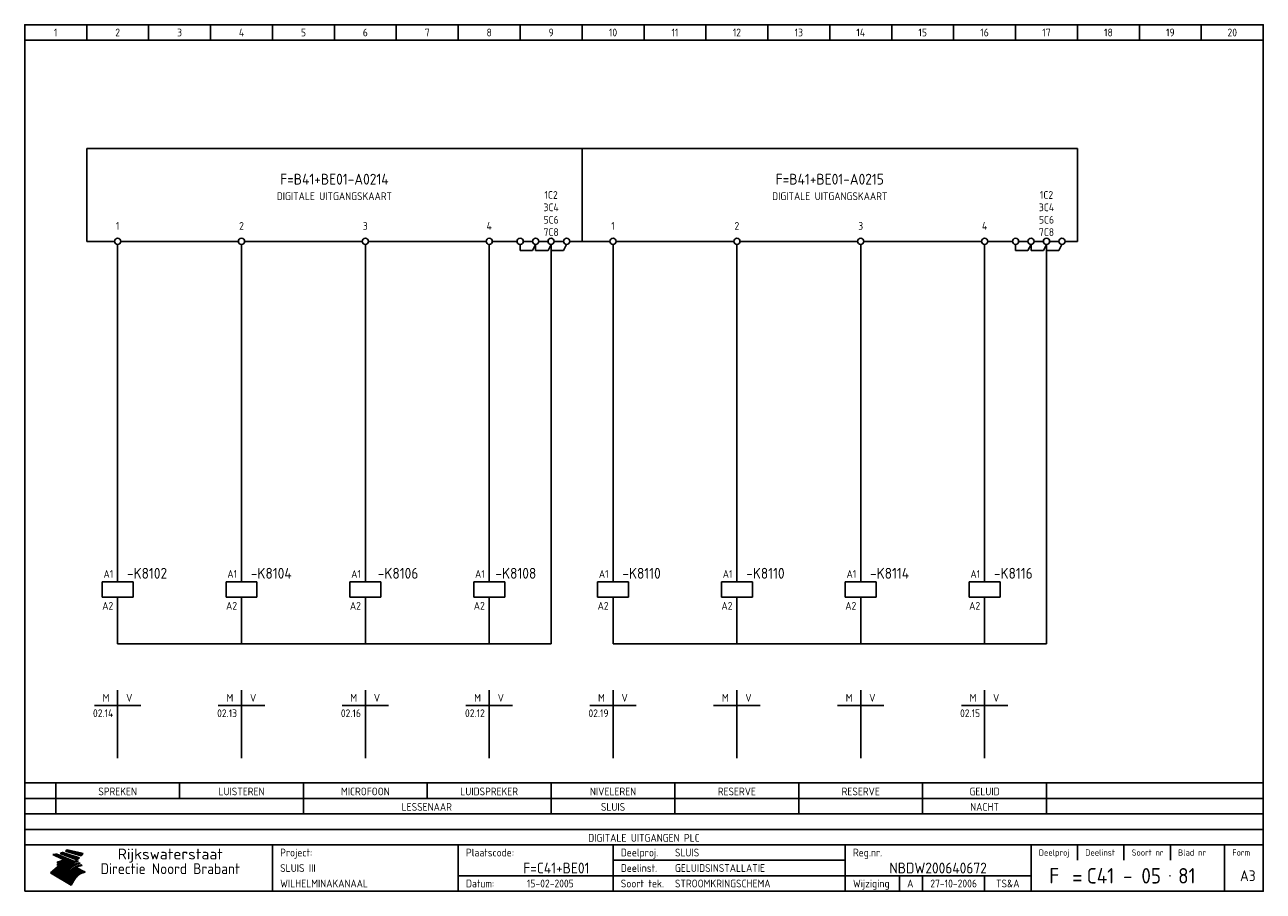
# Model space of a CAD drawing. Extents: x 10 to 410, y 10 to 290.
import ezdxf
from ezdxf.enums import TextEntityAlignment as Align

# ---------------------------------------------------------------- set-up
doc = ezdxf.new("R2010")
doc.units = 0
doc.header["$MEASUREMENT"] = 0
doc.header["$PDMODE"] = 1
for name, color, linetype in [('0-25', 7, 'CONTINUOUS'), ('0-35', 2, 'CONTINUOUS'), ('0-50', 3, 'CONTINUOUS'), ('B-25', 7, 'CONTINUOUS'), ('B-35', 2, 'CONTINUOUS'), ('S-25', 7, 'CONTINUOUS')]:
    doc.layers.add(name, color=color, linetype=linetype)
doc.styles.add('ISO', font='iso.shx')
doc.styles.get("Standard").update_dxf_attribs({"font": 'iso.shx'})

# ---------------------------------------------------------------- blocks, each defined once
blk = doc.blocks.new('0035')
at = {"layer": 'S-25'}
blk.add_circle((0, 0), 1, dxfattribs=at)
at = {"layer": 'B-25'}
blk.add_attdef('OM1', text='', height=2.5, dxfattribs=at).set_placement((0, -3.01), align=Align.MIDDLE)
blk = doc.blocks.new('0059')
at = {"layer": 'S-25'}
for p, q in [((0, 0), (0, -5)), ((-5, -5), (5, -5)), ((-5, -10), (-5, -5)), ((5, -10), (5, -5)), ((-5, -10), (5, -10)), ((0, -10), (0, -15))]:
    blk.add_line(p, q, dxfattribs=at)
at = {"layer": 'B-25'}
for tag, p in [('KN1', (-1.43, -3.73)), ('KN2', (-1.43, -14.01))]:
    blk.add_attdef(tag, text='', height=2.5, dxfattribs=at).set_placement(p, align=Align.RIGHT)
at = {"layer": 'B-35'}
blk.add_attdef('KT', (7.14, -8.99), '', height=3.5, dxfattribs=at)
blk = doc.blocks.new('0060')
at = {"layer": 'S-25'}
for p, q in [((0, 0), (0, -22)), ((-7.5, -5), (0, -5)), ((7.5, -5), (0, -5))]:
    blk.add_line(p, q, dxfattribs=at)
at = {"layer": 'B-25', "style": 'ISO'}
blk.add_text('M', height=2.5, dxfattribs=at).set_placement((-3.75, -2.5), align=Align.MIDDLE_CENTER)
blk.add_text('V', height=2.5, dxfattribs=at).set_placement((3.75, -2.5), align=Align.MIDDLE)
at = {"layer": 'B-25'}
for tag, p in [('M1', (-1.43, -8.73)), ('M2', (-1.43, -12.73)), ('M3', (-1.43, -16.73)), ('M4', (-1.43, -20.73))]:
    blk.add_attdef(tag, text='', height=2.5, dxfattribs=at).set_placement(p, align=Align.RIGHT)
for tag, p in [('V1', (1.57, -8.73)), ('V2', (1.57, -12.73)), ('V3', (1.57, -16.73)), ('V4', (1.57, -20.73))]:
    blk.add_attdef(tag, p, '', height=2.5, dxfattribs=at)
blk = doc.blocks.new('KADERA3')
at = {"layer": '0-25'}
for p, q in [((30, 285), (30, 290)), ((50, 285), (50, 290)), ((70, 285), (70, 290)), ((90, 285), (90, 290)), ((110, 285), (110, 290)), ((130, 285), (130, 290)), ((150, 285), (150, 290)), ((170, 285), (170, 290)), ((190, 285), (190, 290)), ((210, 285), (210, 290)), ((230, 285), (230, 290)), ((250, 285), (250, 290)), ((270, 285), (270, 290)), ((290, 285), (290, 290)), ((310, 285), (310, 290)), ((330, 285), (330, 290)), ((350, 285), (350, 290)), ((370, 285), (370, 290)), ((390, 285), (390, 290)), ((10, 285), (410, 285)), ((410, 35), (10, 35)), ((410, 30), (10, 30)), ((350, 25), (350, 20)), ((365, 25), (365, 20)), ((380, 25), (380, 20)), ((200, 20), (275, 20)), ((150, 15), (335, 15)), ((292.5, 15), (292.5, 10)), ((300, 15), (300, 10)), ((320, 15), (320, 10))]:
    blk.add_line(p, q, dxfattribs=at)
at = {"layer": '0-25', "color": 7}
for p, q in [((19.1, 21.89), (25.12, 19)), ((19.1, 21.89), (25.12, 19)), ((19.17, 21.86), (20.7, 21.86)), ((19.29, 21.8), (20.83, 21.8)), ((19.4, 21.75), (20.96, 21.75)), ((19.52, 21.69), (21.09, 21.69)), ((19.64, 21.63), (21.22, 21.63)), ((19.74, 21.92), (20.56, 21.92)), ((19.75, 21.58), (21.36, 21.58)), ((19.87, 21.52), (21.49, 21.52)), ((19.99, 21.47), (21.62, 21.47)), ((20.11, 21.41), (21.75, 21.41)), ((20.22, 21.35), (21.88, 21.35)), ((20.25, 21.97), (20.43, 21.97)), ((20.34, 21.3), (22.02, 21.3)), ((20.38, 21.99), (26.02, 19.59)), ((20.38, 21.99), (26.02, 19.59)), ((20.46, 21.24), (22.15, 21.24)), ((20.57, 21.18), (22.28, 21.18)), ((20.69, 21.13), (22.41, 21.13)), ((20.81, 21.07), (22.55, 21.07)), ((20.92, 21.02), (22.68, 21.02)), ((21.04, 20.96), (22.81, 20.96)), ((21.16, 20.9), (22.94, 20.9)), ((21.27, 20.85), (23.07, 20.85)), ((21.39, 20.79), (23.21, 20.79)), ((21.47, 22.25), (26.83, 20.19)), ((21.47, 22.25), (26.83, 20.19)), ((21.49, 22.25), (23.07, 22.25)), ((21.51, 20.73), (23.34, 20.73)), ((21.6, 22.2), (23.25, 22.2)), ((21.63, 20.68), (23.47, 20.68)), ((21.65, 22.31), (22.89, 22.31)), ((21.74, 20.62), (23.6, 20.62)), ((21.75, 22.14), (23.42, 22.14)), ((21.8, 22.37), (22.71, 22.37)), ((21.86, 20.57), (23.73, 20.57)), ((21.9, 22.08), (23.6, 22.08)), ((21.94, 22.42), (22.53, 22.42)), ((21.98, 20.51), (23.87, 20.51)), ((22.04, 22.03), (23.78, 22.03)), ((22.06, 22.48), (22.36, 22.48)), ((22.09, 20.45), (24, 20.45)), ((22.18, 22.53), (27.65, 20.8)), ((22.18, 22.53), (27.65, 20.8)), ((22.19, 21.97), (23.96, 21.97)), ((22.21, 20.4), (24.13, 20.4)), ((22.33, 20.34), (24.26, 20.34)), ((22.34, 21.92), (24.13, 21.92)), ((22.37, 20), (23.08, 20)), ((22.44, 20.28), (24.4, 20.28)), ((22.48, 21.86), (24.31, 21.86)), ((22.49, 20.06), (23.04, 20.06)), ((22.56, 20.23), (24.53, 20.23)), ((22.61, 20.12), (22.93, 20.12)), ((22.63, 21.8), (24.49, 21.8)), ((22.68, 20.17), (24.66, 20.17)), ((22.71, 20.17), (22.82, 20.17)), ((23.11, 20.02), (22.77, 20.2)), ((23.11, 20.02), (22.77, 20.2)), ((22.78, 21.75), (24.67, 21.75)), ((22.79, 20.12), (24.79, 20.12)), ((22.91, 20.06), (24.92, 20.06)), ((22.92, 21.69), (24.85, 21.69)), ((23.03, 20), (25.06, 20)), ((23.07, 21.63), (25.02, 21.63)), ((23.14, 22.99), (28.22, 21.46)), ((23.14, 22.99), (28.22, 21.46)), ((23.15, 22.98), (25.33, 22.98)), ((23.22, 21.58), (25.2, 21.58)), ((23.23, 23.04), (25.09, 23.04)), ((23.32, 23.1), (24.84, 23.1)), ((23.34, 22.93), (25.57, 22.93)), ((23.36, 21.52), (25.38, 21.52)), ((23.4, 23.15), (24.6, 23.15)), ((23.49, 23.21), (24.36, 23.21)), ((23.51, 21.47), (25.56, 21.47)), ((23.52, 22.87), (25.81, 22.87)), ((23.57, 23.27), (24.12, 23.27)), ((23.64, 23.32), (23.87, 23.32)), ((23.66, 21.41), (25.74, 21.41)), ((23.7, 23.36), (28.82, 22.17)), ((23.7, 23.36), (28.82, 22.17)), ((23.71, 22.82), (26.06, 22.82)), ((23.8, 21.35), (25.91, 21.35)), ((23.9, 22.76), (26.3, 22.76)), ((23.95, 21.3), (26.09, 21.3)), ((24.09, 22.7), (26.54, 22.7)), ((24.09, 21.24), (26.27, 21.24)), ((24.24, 21.18), (26.45, 21.18)), ((24.27, 22.65), (26.78, 22.65)), ((24.39, 21.13), (26.62, 21.13)), ((24.46, 22.59), (27.03, 22.59)), ((24.53, 21.07), (26.8, 21.07)), ((24.65, 22.53), (27.27, 22.53)), ((24.68, 21.02), (26.98, 21.02)), ((24.83, 20.96), (27.16, 20.96)), ((24.84, 22.48), (27.51, 22.48)), ((24.97, 20.9), (27.34, 20.9)), ((25.02, 22.42), (27.75, 22.42)), ((25.12, 20.85), (27.51, 20.85)), ((25.21, 22.37), (28, 22.37)), ((25.27, 20.79), (27.63, 20.79)), ((25.4, 22.31), (28.24, 22.31)), ((25.41, 20.73), (27.57, 20.73)), ((25.56, 20.68), (27.51, 20.68)), ((25.58, 22.25), (28.48, 22.25)), ((25.71, 20.62), (27.44, 20.62)), ((25.77, 22.2), (28.72, 22.2)), ((25.85, 20.57), (27.37, 20.57)), ((25.96, 22.14), (28.79, 22.14)), ((26, 20.51), (27.29, 20.51)), ((26.15, 22.08), (28.75, 22.08)), ((26.15, 20.45), (27.22, 20.45)), ((26.29, 20.4), (27.14, 20.4)), ((26.33, 22.03), (28.71, 22.03)), ((26.44, 20.34), (27.06, 20.34)), ((26.52, 21.97), (28.66, 21.97)), ((26.59, 20.28), (26.97, 20.28)), ((26.71, 21.92), (28.62, 21.92)), ((26.73, 20.23), (26.89, 20.23)), ((26.9, 21.86), (28.57, 21.86)), ((27.08, 21.8), (28.52, 21.8)), ((27.27, 21.75), (28.48, 21.75)), ((27.46, 21.69), (28.43, 21.69)), ((27.65, 21.63), (28.38, 21.63)), ((27.83, 21.58), (28.33, 21.58)), ((28.02, 21.52), (28.28, 21.52)), ((28.21, 21.47), (28.22, 21.47)), ((20.58, 17.88), (18.3, 16)), ((20.58, 17.88), (18.3, 16)), ((24.94, 11.97), (18.3, 16)), ((24.94, 11.97), (18.3, 16)), ((18.31, 16.01), (20.96, 16.01)), ((18.38, 16.07), (21.46, 16.07)), ((18.45, 16.12), (21.88, 16.12)), ((18.52, 16.18), (22.15, 16.18)), ((18.59, 16.23), (22.38, 16.23)), ((18.65, 16.29), (22.58, 16.29)), ((18.72, 16.35), (22.75, 16.35)), ((18.79, 16.4), (22.91, 16.4)), ((18.86, 16.46), (20.6, 16.46)), ((18.93, 16.52), (20.6, 16.52)), ((18.99, 16.57), (20.6, 16.57)), ((19.06, 16.63), (20.6, 16.63)), ((19.13, 16.68), (20.6, 16.68)), ((19.2, 16.74), (20.6, 16.74)), ((19.27, 16.8), (20.6, 16.8)), ((19.33, 16.85), (21.07, 16.85)), ((19.4, 16.91), (21.55, 16.91)), ((19.47, 16.97), (21.88, 16.97)), ((19.54, 17.02), (22.13, 17.02)), ((19.61, 17.08), (22.34, 17.08)), ((19.67, 17.13), (20.6, 17.13)), ((19.74, 17.19), (20.6, 17.19)), ((19.81, 17.25), (20.6, 17.25)), ((19.88, 17.3), (20.6, 17.3)), ((19.95, 17.36), (20.6, 17.36)), ((20.01, 17.42), (20.6, 17.42)), ((20.08, 17.47), (20.93, 17.47)), ((20.15, 17.53), (21.26, 17.53)), ((20.22, 17.58), (21.51, 17.58)), ((20.29, 17.64), (21.72, 17.64)), ((20.35, 17.7), (21.9, 17.7)), ((20.42, 17.75), (22.07, 17.75)), ((20.49, 17.81), (22.22, 17.81)), ((20.56, 17.87), (22.36, 17.87)), ((20.6, 19.11), (20.58, 19.51)), ((20.6, 19.11), (20.58, 19.51)), ((20.58, 19.5), (22.09, 19.5)), ((20.58, 19.44), (21.95, 19.44)), ((20.59, 19.38), (21.79, 19.38)), ((20.59, 19.33), (21.62, 19.33)), ((20.59, 19.27), (21.42, 19.27)), ((20.6, 19.22), (21.2, 19.22)), ((20.6, 19.16), (20.93, 19.16)), ((20.6, 19.11), (20.69, 19.12)), ((20.6, 19.11), (20.69, 19.12)), ((20.6, 18.79), (20.77, 18.81)), ((20.6, 18.79), (20.77, 18.81)), ((20.6, 18.29), (20.6, 18.79)), ((20.6, 18.29), (20.6, 18.79)), ((20.6, 18.77), (22.46, 18.77)), ((20.6, 18.71), (22.33, 18.71)), ((20.6, 18.65), (22.19, 18.65)), ((20.6, 18.6), (22.04, 18.6)), ((20.6, 18.54), (21.87, 18.54)), ((20.6, 18.48), (21.68, 18.48)), ((20.6, 18.43), (21.46, 18.43)), ((20.6, 18.37), (21.21, 18.37)), ((20.6, 18.32), (20.87, 18.32)), ((20.6, 18.29), (20.88, 18.32)), ((20.6, 18.29), (20.88, 18.32)), ((20.6, 17.88), (20.86, 17.91)), ((20.6, 17.88), (20.86, 17.91)), ((20.6, 17.43), (20.97, 17.48)), ((20.6, 17.43), (20.97, 17.48)), ((20.6, 17.43), (20.6, 17.09)), ((20.6, 17.43), (20.6, 17.09)), ((20.6, 17.09), (21.26, 17.16)), ((20.6, 17.09), (21.26, 17.16)), ((20.6, 16.8), (21.37, 16.89)), ((20.6, 16.8), (21.37, 16.89)), ((20.6, 16.8), (20.6, 16.45)), ((20.6, 16.8), (20.6, 16.45)), ((20.6, 16.45), (21.56, 16.56)), ((20.6, 16.45), (21.56, 16.56)), ((20.6, 15.97), (21.67, 16.09)), ((20.6, 15.97), (21.67, 16.09)), ((20.7, 16.46), (23.06, 16.46)), ((20.9, 19.55), (22.23, 19.55)), ((20.9, 18.82), (22.59, 18.82)), ((20.98, 17.92), (22.5, 17.92)), ((21.02, 17.13), (22.53, 17.13)), ((21.19, 19.61), (22.35, 19.61)), ((21.2, 16.52), (23.2, 16.52)), ((21.32, 18.88), (22.71, 18.88)), ((21.32, 17.98), (22.62, 17.98)), ((21.42, 19.67), (22.47, 19.67)), ((21.47, 17.19), (22.7, 17.19)), ((21.59, 18.03), (22.74, 18.03)), ((21.61, 18.93), (22.82, 18.93)), ((21.62, 19.72), (22.59, 19.72)), ((21.72, 16.57), (23.32, 16.57)), ((21.77, 17.25), (22.85, 17.25)), ((21.8, 19.78), (22.69, 19.78)), ((21.8, 18.09), (22.85, 18.09)), ((21.84, 18.99), (22.92, 18.99)), ((21.96, 19.83), (22.79, 19.83)), ((21.99, 18.15), (22.95, 18.15)), ((22.01, 17.3), (22.99, 17.3)), ((22.03, 19.05), (23.03, 19.05)), ((22.1, 16.63), (23.44, 16.63)), ((22.11, 19.89), (22.89, 19.89)), ((22.16, 18.2), (23.05, 18.2)), ((22.21, 19.1), (23.12, 19.1)), ((22.21, 17.36), (23.12, 17.36)), ((22.24, 19.95), (22.99, 19.95)), ((22.31, 18.26), (23.15, 18.26)), ((22.36, 19.16), (23.22, 19.16)), ((22.38, 16.68), (23.56, 16.68)), ((22.39, 17.42), (23.24, 17.42)), ((22.45, 18.32), (23.24, 18.32)), ((22.51, 19.22), (23.3, 19.22)), ((22.56, 17.47), (23.36, 17.47)), ((22.59, 18.37), (23.33, 18.37)), ((22.6, 16.74), (23.66, 16.74)), ((22.64, 19.27), (23.39, 19.27)), ((22.71, 18.43), (23.42, 18.43)), ((22.71, 17.53), (23.47, 17.53)), ((22.77, 19.33), (23.47, 19.33)), ((22.79, 16.8), (23.77, 16.8)), ((22.83, 18.48), (23.5, 18.48)), ((22.84, 17.58), (23.57, 17.58)), ((22.89, 19.38), (23.55, 19.38)), ((22.94, 18.54), (23.58, 18.54)), ((22.96, 16.85), (23.86, 16.85)), ((22.97, 17.64), (23.67, 17.64)), ((23, 19.44), (23.63, 19.44)), ((23.04, 18.6), (23.66, 18.6)), ((23.1, 19.5), (23.72, 19.5)), ((23.1, 17.7), (23.77, 17.7)), ((23.12, 16.91), (23.96, 16.91)), ((23.14, 18.65), (23.74, 18.65)), ((23.15, 19.95), (25.19, 19.95)), ((23.21, 19.55), (23.8, 19.55)), ((23.21, 17.75), (23.86, 17.75)), ((23.21, 16.01), (28.9, 16.01)), ((23.24, 18.71), (23.82, 18.71)), ((23.26, 19.89), (25.32, 19.89)), ((23.26, 16.97), (24.05, 16.97)), ((23.3, 19.61), (23.88, 19.61)), ((23.32, 17.81), (23.95, 17.81)), ((23.33, 18.77), (23.91, 18.77)), ((23.37, 16.07), (29.08, 16.07)), ((23.38, 19.83), (25.45, 19.83)), ((23.39, 19.67), (23.81, 19.67)), ((23.39, 17.02), (24.14, 17.02)), ((23.42, 18.82), (23.99, 18.82)), ((23.42, 17.87), (24.03, 17.87)), ((23.45, 19.7), (23.58, 19.79)), ((23.45, 19.7), (23.58, 19.79)), ((23.48, 19.72), (23.7, 19.72)), ((23.5, 19.78), (25.58, 19.78)), ((23.51, 18.88), (24.07, 18.88)), ((23.51, 16.12), (29.27, 16.12)), ((23.52, 17.92), (24.11, 17.92)), ((23.52, 17.08), (24.22, 17.08)), ((23.54, 18.9), (24.3, 19.42)), ((23.54, 18.9), (24.3, 19.42)), ((23.56, 19.78), (23.59, 19.78)), ((23.56, 19.39), (23.9, 19.62)), ((23.56, 19.39), (23.9, 19.62)), ((23.58, 19.79), (23.9, 19.62)), ((23.58, 19.79), (23.9, 19.62)), ((23.59, 18.93), (24.15, 18.93)), ((23.61, 19.72), (25.72, 19.72)), ((23.62, 17.98), (24.2, 17.98)), ((23.63, 17.13), (24.3, 17.13)), ((23.65, 18.59), (24.62, 19.25)), ((23.65, 18.59), (24.62, 19.25)), ((29.41, 16.17), (23.65, 16.17)), ((23.67, 18.99), (24.23, 18.99)), ((23.71, 18.03), (24.28, 18.03)), ((23.73, 19.67), (25.85, 19.67)), ((23.75, 19.05), (24.32, 19.05)), ((23.75, 17.19), (24.38, 17.19)), ((23.77, 16.23), (29.47, 16.23)), ((23.79, 18.09), (24.36, 18.09)), ((23.83, 19.1), (24.4, 19.1)), ((23.85, 19.61), (25.98, 19.61)), ((23.85, 17.25), (24.46, 17.25)), ((23.88, 18.15), (24.44, 18.15)), ((23.89, 16.29), (29.36, 16.29)), ((23.92, 19.16), (24.48, 19.16)), ((23.94, 18.19), (25.23, 19.07)), ((23.94, 18.19), (25.23, 19.07)), ((23.95, 17.3), (24.55, 17.3)), ((23.96, 19.55), (25.96, 19.55)), ((23.96, 18.2), (24.53, 18.2)), ((24, 19.22), (24.56, 19.22)), ((24, 16.35), (29.24, 16.35)), ((24.04, 18.26), (24.61, 18.26)), ((24.05, 17.36), (24.63, 17.36)), ((24.06, 17.88), (25.34, 18.76)), ((24.06, 17.88), (25.34, 18.76)), ((24.08, 19.5), (25.88, 19.5)), ((24.08, 19.27), (24.58, 19.27)), ((24.11, 16.4), (29.13, 16.4)), ((24.13, 18.32), (24.69, 18.32)), ((24.14, 17.42), (24.71, 17.42)), ((24.16, 19.33), (24.47, 19.33)), ((24.2, 19.44), (25.79, 19.44)), ((24.21, 18.37), (24.77, 18.37)), ((24.21, 16.46), (29.02, 16.46)), ((24.23, 17.47), (24.79, 17.47)), ((24.24, 17.48), (25.52, 18.36)), ((24.24, 17.48), (25.52, 18.36)), ((24.25, 19.38), (24.36, 19.38)), ((24.29, 18.43), (24.85, 18.43)), ((24.3, 19.42), (24.62, 19.25)), ((24.3, 19.42), (24.62, 19.25)), ((24.31, 19.38), (25.71, 19.38)), ((24.31, 17.53), (24.87, 17.53)), ((24.31, 16.52), (28.91, 16.52)), ((24.35, 17.17), (25.64, 18.05)), ((24.35, 17.17), (25.64, 18.05)), ((24.37, 18.48), (24.94, 18.48)), ((24.39, 17.58), (24.96, 17.58)), ((24.4, 16.57), (28.79, 16.57)), ((24.43, 19.33), (25.62, 19.33)), ((24.45, 18.54), (25.02, 18.54)), ((24.47, 17.64), (25.04, 17.64)), ((24.49, 16.63), (28.68, 16.63)), ((24.54, 18.6), (25.1, 18.6)), ((24.55, 19.27), (25.54, 19.27)), ((24.56, 17.7), (25.12, 17.7)), ((24.57, 16.68), (28.57, 16.68)), ((24.62, 18.65), (25.18, 18.65)), ((24.63, 16.72), (25.91, 17.6)), ((24.63, 16.72), (25.91, 17.6)), ((24.64, 17.75), (25.2, 17.75)), ((24.66, 16.74), (28.45, 16.74)), ((24.67, 19.22), (25.45, 19.22)), ((24.7, 18.71), (25.27, 18.71)), ((24.72, 17.81), (25.29, 17.81)), ((24.74, 16.8), (28.34, 16.8)), ((24.78, 19.16), (25.37, 19.16)), ((24.78, 18.77), (25.34, 18.77)), ((24.8, 17.87), (25.37, 17.87)), ((24.82, 16.85), (28.23, 16.85)), ((24.87, 18.82), (25.4, 18.82)), ((24.89, 17.92), (25.45, 17.92)), ((24.9, 19.1), (25.28, 19.1)), ((24.9, 16.91), (28.11, 16.91)), ((24.95, 18.88), (25.45, 18.88)), ((24.97, 17.98), (25.53, 17.98)), ((24.99, 16.97), (28, 16.97)), ((25.02, 19.05), (25.2, 19.05)), ((25.03, 18.93), (25.51, 18.93)), ((25.05, 18.03), (25.61, 18.03)), ((25.07, 17.02), (27.89, 17.02)), ((25.11, 18.99), (25.57, 18.99)), ((26.02, 19.59), (25.12, 19)), ((26.02, 19.59), (25.12, 19)), ((25.13, 18.09), (25.68, 18.09)), ((25.15, 17.08), (27.77, 17.08)), ((25.19, 19.05), (25.63, 19.05)), ((25.21, 18.15), (25.75, 18.15)), ((25.23, 17.13), (27.66, 17.13)), ((25.26, 19.1), (25.7, 19.1)), ((25.3, 18.2), (25.82, 18.2)), ((25.31, 17.19), (27.55, 17.19)), ((25.33, 19.16), (25.77, 19.16)), ((25.38, 18.26), (25.89, 18.26)), ((25.39, 19.22), (25.85, 19.22)), ((25.4, 17.25), (27.43, 17.25)), ((25.46, 18.32), (25.97, 18.32)), ((25.47, 19.27), (25.93, 19.27)), ((25.48, 17.3), (27.32, 17.3)), ((25.54, 19.33), (26.03, 19.33)), ((25.54, 18.37), (26.06, 18.37)), ((25.56, 17.36), (27.21, 17.36)), ((25.62, 18.43), (26.14, 18.43)), ((25.63, 19.38), (26.13, 19.38)), ((25.64, 17.42), (27.1, 17.42)), ((25.7, 18.48), (26.24, 18.48)), ((25.72, 19.44), (26.24, 19.44)), ((25.73, 17.47), (26.98, 17.47)), ((25.79, 18.54), (26.34, 18.54)), ((25.81, 17.53), (26.87, 17.53)), ((25.82, 19.5), (26.36, 19.5)), ((25.89, 18.6), (26.46, 18.6)), ((25.89, 17.58), (26.76, 17.58)), ((25.93, 19.55), (26.53, 19.55)), ((25.96, 17.64), (26.64, 17.64)), ((25.99, 18.65), (26.58, 18.65)), ((26.04, 17.7), (26.59, 17.7)), ((26.06, 19.61), (26.85, 19.61)), ((26.1, 18.71), (26.72, 18.71)), ((26.12, 17.75), (26.67, 17.75)), ((26.2, 17.81), (26.76, 17.81)), ((26.21, 19.67), (27.23, 19.67)), ((26.23, 18.77), (26.89, 18.77)), ((26.29, 17.87), (26.86, 17.87)), ((26.37, 18.82), (27.09, 18.82)), ((26.39, 17.92), (26.97, 17.92)), ((26.44, 19.72), (27.18, 19.72)), ((26.49, 17.98), (27.09, 17.98)), ((26.53, 18.88), (27.34, 18.88)), ((26.56, 17.68), (29.54, 16.2)), ((26.56, 17.68), (29.54, 16.2)), ((26.6, 18.03), (27.22, 18.03)), ((26.72, 18.09), (27.38, 18.09)), ((26.73, 18.93), (27.66, 18.93)), ((26.85, 18.15), (27.56, 18.15)), ((26.99, 18.99), (27.9, 18.99)), ((27, 18.2), (27.8, 18.2)), ((27.13, 19.78), (27.25, 19.64)), ((27.13, 19.78), (27.25, 19.64)), ((27.18, 18.26), (28.13, 18.26)), ((27.26, 19.05), (27.84, 19.05)), ((27.39, 18.32), (28.47, 18.32)), ((27.7, 18.37), (28.49, 18.37)), ((27.78, 19.1), (27.93, 18.96)), ((27.78, 19.1), (27.93, 18.96)), ((28, 18.43), (28.44, 18.43)), ((28.29, 15.83), (29.54, 16.2)), ((28.29, 15.83), (29.54, 16.2)), ((28.39, 18.48), (28.54, 18.32)), ((28.39, 18.48), (28.54, 18.32)), ((29.54, 16.2), (29.45, 16.17)), ((29.54, 16.2), (29.45, 16.17)), ((29.46, 16.18), (29.47, 16.18)), ((18.38, 15.95), (20.6, 15.95)), ((18.47, 15.9), (20.6, 15.9)), ((18.57, 15.84), (20.6, 15.84)), ((18.66, 15.78), (20.6, 15.78)), ((18.75, 15.73), (20.6, 15.73)), ((18.85, 15.67), (20.6, 15.67)), ((18.94, 15.62), (20.6, 15.62)), ((19.03, 15.56), (27.83, 15.56)), ((19.12, 15.5), (27.75, 15.5)), ((19.22, 15.45), (27.66, 15.45)), ((19.31, 15.39), (27.58, 15.39)), ((19.4, 15.33), (27.5, 15.33)), ((19.49, 15.28), (27.43, 15.28)), ((19.59, 15.22), (27.36, 15.22)), ((19.68, 15.17), (27.29, 15.17)), ((19.77, 15.11), (27.22, 15.11)), ((19.86, 15.05), (27.15, 15.05)), ((19.96, 15), (27.09, 15)), ((20.05, 14.94), (27.02, 14.94)), ((20.14, 14.88), (26.96, 14.88)), ((20.24, 14.83), (26.9, 14.83)), ((20.33, 14.77), (26.84, 14.77)), ((20.42, 14.72), (26.79, 14.72)), ((20.51, 14.66), (26.73, 14.66)), ((20.6, 15.97), (20.6, 15.58)), ((20.6, 15.97), (20.6, 15.58)), ((20.6, 15.58), (21.95, 15.73)), ((20.6, 15.58), (21.95, 15.73)), ((20.61, 14.6), (26.68, 14.6)), ((20.7, 14.55), (26.62, 14.55)), ((20.79, 14.49), (26.57, 14.49)), ((20.88, 14.43), (26.52, 14.43)), ((20.94, 15.62), (27.92, 15.62)), ((20.98, 14.38), (26.47, 14.38)), ((21.07, 14.32), (26.42, 14.32)), ((21.16, 14.27), (26.38, 14.27)), ((21.25, 14.21), (26.33, 14.21)), ((21.35, 14.15), (26.29, 14.15)), ((21.44, 14.1), (26.24, 14.1)), ((21.45, 15.67), (28.01, 15.67)), ((21.53, 14.04), (26.2, 14.04)), ((21.63, 13.98), (26.16, 13.98)), ((21.72, 13.93), (26.12, 13.93)), ((21.81, 13.87), (26.08, 13.87)), ((21.9, 13.82), (26.04, 13.82)), ((21.96, 15.73), (28.11, 15.73)), ((22, 13.76), (26, 13.76)), ((22.09, 13.7), (25.96, 13.7)), ((22.18, 13.65), (25.93, 13.65)), ((22.27, 13.59), (25.89, 13.59)), ((22.34, 15.78), (28.21, 15.78)), ((22.37, 13.53), (25.86, 13.53)), ((22.46, 13.48), (25.82, 13.48)), ((22.55, 13.42), (25.79, 13.42)), ((22.62, 15.84), (28.33, 15.84)), ((22.65, 13.37), (25.76, 13.37)), ((22.74, 13.31), (25.73, 13.31)), ((22.83, 13.25), (25.69, 13.25)), ((22.84, 15.9), (28.52, 15.9)), ((22.92, 13.2), (25.66, 13.2)), ((23.02, 13.14), (25.63, 13.14)), ((23.04, 15.95), (28.71, 15.95)), ((23.11, 13.08), (25.59, 13.08)), ((23.2, 13.03), (25.56, 13.03)), ((23.29, 12.97), (25.53, 12.97)), ((23.39, 12.92), (25.5, 12.92)), ((23.48, 12.86), (25.46, 12.86)), ((23.57, 12.8), (25.43, 12.8)), ((23.66, 12.75), (25.4, 12.75)), ((23.76, 12.69), (25.36, 12.69)), ((23.85, 12.63), (25.33, 12.63)), ((23.94, 12.58), (25.3, 12.58)), ((24.04, 12.52), (25.26, 12.52)), ((24.13, 12.47), (25.23, 12.47)), ((24.22, 12.41), (25.2, 12.41)), ((24.31, 12.35), (25.17, 12.35)), ((24.41, 12.3), (25.13, 12.3)), ((24.5, 12.24), (25.1, 12.24)), ((24.59, 12.18), (25.07, 12.18)), ((24.68, 12.13), (25.03, 12.13)), ((24.78, 12.07), (25, 12.07)), ((24.87, 12.02), (24.97, 12.02)), ((24.94, 11.97), (25.81, 13.45)), ((24.94, 11.97), (25.81, 13.45))]:
    blk.add_line(p, q, dxfattribs=at)
for centre, radius, start, end in [((19.15, 29.7), 7.8, 269.6055, 279.0886), ((19.15, 29.7), 7.8, 269.6055, 279.0886), ((19.93, 25.38), 5.91, 276.3402, 298.7463), ((19.93, 25.38), 5.91, 276.3402, 298.7463), ((19.84, 25.09), 6.03, 278.129, 302.868), ((19.84, 25.09), 6.03, 278.129, 302.868), ((19.84, 27.26), 5.27, 288.0217, 296.3084), ((19.84, 27.26), 5.27, 288.0217, 296.3084), ((20.49, 27.56), 5.28, 300.0654, 307.393), ((20.49, 27.56), 5.28, 300.0654, 307.393), ((24.11, 24.7), 5.26, 301.1147, 312.2814), ((24.11, 24.7), 5.26, 301.1147, 312.2814), ((21.95, 27.32), 8.59, 316.9248, 323.1399), ((21.95, 27.32), 8.59, 316.9248, 323.1399), ((20.21, 23.78), 5.91, 273.6149, 304.3803), ((20.21, 23.78), 5.91, 273.6149, 304.3803), ((20.35, 24.56), 5.76, 274.164, 302.5474), ((20.35, 24.56), 5.76, 274.164, 302.5474), ((20.05, 24.28), 6.02, 277.9472, 305.7139), ((20.05, 24.28), 6.02, 277.9472, 305.7139), ((20.04, 23.49), 6.09, 278.8115, 306.4242), ((20.04, 23.49), 6.09, 278.8115, 306.4242), ((20.53, 23.07), 5.96, 277.0519, 304.973), ((20.53, 23.07), 5.96, 277.0519, 304.973), ((20.72, 22.76), 5.91, 276.3402, 304.3803), ((20.72, 22.76), 5.91, 276.3402, 304.3803), ((21.06, 22.34), 5.81, 274.9043, 303.1745), ((21.06, 22.34), 5.81, 274.9043, 303.1745), ((20.82, 22.06), 6.04, 278.1111, 305.8489), ((20.82, 22.06), 6.04, 278.1111, 305.8489), ((21.3, 21.6), 5.91, 276.3402, 304.3803), ((21.3, 21.6), 5.91, 276.3402, 304.3803), ((27.05, 17.17), 2.63, 107.4286, 133.7799), ((27.05, 17.17), 2.63, 107.4286, 133.7799), ((27.45, 16.91), 2.81, 110.4143, 138.7411), ((27.45, 16.91), 2.81, 110.4143, 138.7411), ((27.57, 15.64), 3.4, 98.1566, 126.9045), ((27.57, 15.64), 3.4, 98.1566, 126.9045), ((27.91, 15.54), 3.39, 100.5835, 132.088), ((27.91, 15.54), 3.39, 100.5835, 132.088), ((28.21, 14.74), 3.67, 95.7581, 128.7216), ((28.21, 14.74), 3.67, 95.7581, 128.7216), ((27.01, 16.84), 2.93, 87.7348, 104.8316), ((27.01, 16.84), 2.93, 87.7348, 104.8316), ((27.37, 15.71), 3.93, 91.7838, 103.2817), ((27.37, 15.71), 3.93, 91.7838, 103.2817), ((28.4, 15.05), 3.21, 96.3886, 125.0052), ((28.4, 15.05), 3.21, 96.3886, 125.0052), ((27.82, 16.31), 2.8, 90.634, 105.1984), ((27.82, 16.31), 2.8, 90.634, 105.1984), ((28.19, 15.04), 3.93, 93.8342, 103.2817), ((28.19, 15.04), 3.93, 93.8342, 103.2817), ((28.58, 15.69), 2.8, 93.8141, 105.1984), ((28.58, 15.69), 2.8, 93.8141, 105.1984), ((28.95, 14.41), 3.93, 96.0135, 103.2817), ((28.95, 14.41), 3.93, 96.0135, 103.2817), ((31.24, 10.26), 6.3, 117.9568, 149.6251), ((31.24, 10.26), 6.3, 117.9568, 149.6251)]:
    blk.add_arc(centre, radius, start, end, dxfattribs=at)
at = {"layer": '0-35'}
for p, q in [((90, 25), (90, 10)), ((150, 25), (150, 10)), ((200, 25), (200, 10)), ((275, 25), (275, 10)), ((335, 25), (335, 10)), ((397.5, 25), (397.5, 10))]:
    blk.add_line(p, q, dxfattribs=at)
at = {"layer": '0-50'}
for p, q in [((10, 25), (410, 25)), ((348.75, 15), (351.25, 15)), ((348.75, 13.5), (351.25, 13.5))]:
    blk.add_line(p, q, dxfattribs=at)
blk.add_lwpolyline([(10, 10), (410, 10), (410, 290), (10, 290)], close=True, dxfattribs=at)
at = {"layer": '0-50', "const_width": 0.25}
blk.add_lwpolyline([(379.75, 15, 1), (380, 15, 1)], format="xyb", close=True, dxfattribs=at)
at = {"layer": '0-25', "style": 'ISO'}
for s, height, p in [('Project:', 2.5, (92.5, 22.5)), ('Plaatscode:', 2.5, (152.5, 22.5)), ('Deelproj.', 2.5, (202.5, 22.5)), ('Reg.nr.', 2.5, (277.5, 22.5)), ('Deelproj', 2, (337.5, 22.5)), ('Deelinst', 2, (352.5, 22.5)), ('Soort nr', 2, (367.5, 22.5)), ('Blad nr', 2, (382.5, 22.5)), ('Form', 2, (400, 22.5)), ('Deelinst.', 2.5, (202.5, 17.5)), ('Datum:', 2.5, (152.5, 12.5)), ('Soort tek.', 2.5, (202.5, 12.5)), ('Wijziging', 2.5, (277.5, 12.5))]:
    blk.add_text(s, height=height, dxfattribs=at).set_placement(p, align=Align.MIDDLE_LEFT)
for tag, p in [('STR1', (20, 287.5)), ('STR2', (40, 287.5)), ('STR3', (60, 287.5)), ('STR4', (80, 287.5)), ('STR5', (100, 287.5)), ('STR6', (120, 287.5)), ('STR7', (140, 287.5)), ('STR8', (160, 287.5)), ('STR9', (180, 287.5)), ('STR10', (200, 287.5)), ('STR11', (220, 287.5)), ('STR12', (240, 287.5)), ('STR13', (260, 287.5)), ('STR14', (280, 287.5)), ('STR15', (300, 287.5)), ('STR16', (320, 287.5)), ('STR17', (340, 287.5)), ('STR18', (360, 287.5)), ('STR19', (380, 287.5)), ('STR20', (400, 287.5)), ('W', (180, 12.5)), ('Z', (310, 12.5)), ('Y', (327.5, 12.5))]:
    blk.add_attdef(tag, text='', height=2.5, dxfattribs=at).set_placement(p, align=Align.MIDDLE)
for tag, p in [('N', (220, 22.5)), ('B', (92.5, 17.5)), ('P', (220, 17.5)), ('C', (92.5, 12.5)), ('U', (220, 12.5)), ('REV', (295, 12.5))]:
    blk.add_attdef(tag, text='', height=2.5, dxfattribs=at).set_placement(p, align=Align.MIDDLE_LEFT)
at = {"layer": '0-35', "style": 'ISO', "width": 1.00614}
blk.add_text('Rijkswaterstaat', height=3.5, dxfattribs=at).set_placement((40, 20.28), (74, 20.28), align=Align.FIT)
at = {"layer": '0-35', "color": 2, "style": 'ISO', "width": 0.948867}
blk.add_text('Directie Noord Brabant', height=3.5, dxfattribs=at).set_placement((34.5, 15.53), (79.5, 15.53), align=Align.FIT)
at = {"layer": '0-35', "style": 'ISO'}
for tag, p in [('X', (178.5, 17.5)), ('FORM', (402.5, 15))]:
    blk.add_attdef(tag, text='', height=3.5, dxfattribs=at).set_placement(p, align=Align.MIDDLE_LEFT)
blk.add_attdef('RNR', text='', height=3.5, dxfattribs=at).set_placement((305, 17.5), align=Align.MIDDLE)
at = {"layer": '0-50', "style": 'ISO'}
for tag, p in [('M', (342.5, 15)), ('O', (365, 15))]:
    blk.add_attdef(tag, text='', height=5, dxfattribs=at).set_placement(p, align=Align.MIDDLE)
blk.add_attdef('Q', text='', height=5, dxfattribs=at).set_placement((382.5, 15), align=Align.MIDDLE_LEFT)

msp = doc.modelspace()

# ---------------------------------------------------------------- linework, layer by layer
at = {"layer": '0-25'}
for p, q in [((10, 45), (410, 45)), ((10, 40), (410, 40))]:
    msp.add_line(p, q, dxfattribs=at)
at = {"layer": 'S-25'}
for p, q in [((30, 220), (30, 250)), ((30, 250), (237, 250)), ((350, 250), (189, 250)), ((190, 250), (190, 220)), ((350, 250), (350, 220)), ((30, 220), (39, 220)), ((79, 220), (41, 220)), ((119, 220), (81, 220)), ((81, 220), (81, 220)), ((159, 220), (121, 220)), ((169, 220), (161, 220)), ((174, 220), (171, 220)), ((179, 220), (176, 220)), ((181.5, 220), (181, 220)), ((199, 220), (186, 220)), ((239, 220), (201, 220)), ((279, 220), (241, 220)), ((242, 220), (242, 220)), ((319, 220), (281, 220)), ((329, 220), (321, 220)), ((334, 220), (331, 220)), ((334, 220), (331, 220)), ((339, 220), (336, 220)), ((339, 220), (336, 220)), ((341.5, 220), (341, 220)), ((344, 220), (341, 220)), ((350, 220), (346, 220)), ((40, 219), (40, 110)), ((80, 219), (80, 110)), ((120, 219), (120, 110)), ((160, 219), (160, 110)), ((170, 219), (170, 217)), ((174, 217), (170, 217)), ((174, 220), (171, 220)), ((175, 219), (174, 217)), ((175, 219), (175, 217)), ((179, 217), (175, 217)), ((179, 220), (176, 220)), ((180, 219), (179, 217)), ((180, 219), (180, 90)), ((184, 217), (180, 217)), ((184, 220), (181, 220)), ((185, 219), (184, 217)), ((200, 219), (200, 110)), ((240, 219), (240, 110)), ((280, 219), (280, 110)), ((320, 219), (320, 110)), ((330, 219), (330, 217)), ((334, 217), (330, 217)), ((335, 219), (334, 217)), ((335, 219), (335, 217)), ((339, 217), (335, 217)), ((340, 219), (339, 217)), ((340, 219), (340, 205)), ((340, 219), (340, 90)), ((344, 217), (340, 217)), ((345, 219), (344, 217)), ((160, 105), (160, 90)), ((320, 105), (320, 90)), ((40, 90), (40, 100)), ((80, 100), (80, 90)), ((120, 100), (120, 90)), ((200, 90), (200, 100)), ((240, 100), (240, 90)), ((280, 100), (280, 90)), ((180, 90), (40, 90)), ((340, 90), (200, 90)), ((20, 45), (20, 35)), ((60, 45), (60, 40)), ((100, 45), (100, 35)), ((140, 45), (140, 40)), ((180, 45), (180, 35)), ((220, 45), (220, 35)), ((260, 45), (260, 35)), ((300, 45), (300, 35)), ((340, 45), (340, 35))]:
    msp.add_line(p, q, dxfattribs=at)
for p in [(168.25, 215), (168.25, 215), (168.25, 215), (175.5, 215), (175.5, 215), (175.5, 215), (182.75, 215), (182.75, 215), (182.75, 215), (180, 105), (40, 55), (180, 50), (180, 50)]:
    msp.add_point(p, dxfattribs=at)
at = {"layer": 'S-25', "linetype": 'Continuous'}
msp.add_point((85, 124.5), dxfattribs=at)
msp.add_point((85, 124.5), dxfattribs=at)

# ---------------------------------------------------------------- block references
at = {"layer": 'S-25'}
ref = msp.add_blockref('KADERA3', (0, 0), dxfattribs=at)
ref.add_attrib('B', 'SLUIS III', dxfattribs={"layer": '0-25', "height": 2.5, "style": 'ISO'}).set_placement((92.5, 17.5), align=Align.MIDDLE_LEFT)
ref.add_attrib('C', 'WILHELMINAKANAAL', dxfattribs={"layer": '0-25', "height": 2.5, "style": 'ISO'}).set_placement((92.5, 12.5), align=Align.MIDDLE_LEFT)
ref.add_attrib('N', 'SLUIS', dxfattribs={"layer": '0-25', "height": 2.5, "style": 'ISO'}).set_placement((220, 22.5), align=Align.MIDDLE_LEFT)
ref.add_attrib('P', 'GELUIDSINSTALLATIE', dxfattribs={"layer": '0-25', "height": 2.5, "style": 'ISO'}).set_placement((220, 17.5), align=Align.MIDDLE_LEFT)
ref.add_attrib('U', 'STROOMKRINGSCHEMA', dxfattribs={"layer": '0-25', "height": 2.5, "style": 'ISO'}).set_placement((220, 12.5), align=Align.MIDDLE_LEFT)
ref.add_attrib('M', 'F', dxfattribs={"layer": '0-50', "height": 5, "style": 'ISO'}).set_placement((342.5, 15), align=Align.MIDDLE)
ref.add_attrib('O', 'C41 - 05', dxfattribs={"layer": '0-50', "height": 5, "style": 'ISO'}).set_placement((365, 15), align=Align.MIDDLE)
ref.add_attrib('Q', '81', dxfattribs={"layer": '0-50', "height": 5, "style": 'ISO'}).set_placement((382.5, 15), align=Align.MIDDLE_LEFT)
ref.add_attrib('X', 'F=C41+BE01', dxfattribs={"layer": '0-35', "height": 3.5, "style": 'ISO'}).set_placement((171, 17.5), align=Align.MIDDLE_LEFT)
ref.add_attrib('RNR', 'NBDW200640672', dxfattribs={"layer": '0-35', "height": 3.5, "style": 'ISO'}).set_placement((305, 17.5), align=Align.MIDDLE)
ref.add_attrib('W', '15-02-2005', dxfattribs={"layer": '0-25', "height": 2.5, "style": 'ISO'}).set_placement((179.75, 12.5), align=Align.MIDDLE)
ref.add_attrib('FORM', 'A3', dxfattribs={"layer": '0-35', "height": 3.5, "style": 'ISO'}).set_placement((402.5, 15), align=Align.MIDDLE_LEFT)
ref.add_attrib('REV', 'A', dxfattribs={"layer": '0-25', "height": 2.5, "style": 'ISO'}).set_placement((295, 12.5), align=Align.MIDDLE_LEFT)
ref.add_attrib('Z', '27-10-2006', dxfattribs={"layer": '0-25', "height": 2.5, "style": 'ISO'}).set_placement((310, 12.5), align=Align.MIDDLE)
ref.add_attrib('Y', 'TS&A', dxfattribs={"layer": '0-25', "height": 2.5, "style": 'ISO'}).set_placement((327.5, 12.5), align=Align.MIDDLE)
ref.add_attrib('STR1', '1', dxfattribs={"layer": '0-25', "height": 2.5, "style": 'ISO'}).set_placement((20, 287.5), align=Align.MIDDLE)
ref.add_attrib('STR2', '2', dxfattribs={"layer": '0-25', "height": 2.5, "style": 'ISO'}).set_placement((40, 287.5), align=Align.MIDDLE)
ref.add_attrib('STR3', '3', dxfattribs={"layer": '0-25', "height": 2.5, "style": 'ISO'}).set_placement((60, 287.5), align=Align.MIDDLE)
ref.add_attrib('STR4', '4', dxfattribs={"layer": '0-25', "height": 2.5, "style": 'ISO'}).set_placement((80, 287.5), align=Align.MIDDLE)
ref.add_attrib('STR5', '5', dxfattribs={"layer": '0-25', "height": 2.5, "style": 'ISO'}).set_placement((100, 287.5), align=Align.MIDDLE)
ref.add_attrib('STR6', '6', dxfattribs={"layer": '0-25', "height": 2.5, "style": 'ISO'}).set_placement((120, 287.5), align=Align.MIDDLE)
ref.add_attrib('STR7', '7', dxfattribs={"layer": '0-25', "height": 2.5, "style": 'ISO'}).set_placement((140, 287.5), align=Align.MIDDLE)
ref.add_attrib('STR8', '8', dxfattribs={"layer": '0-25', "height": 2.5, "style": 'ISO'}).set_placement((160, 287.5), align=Align.MIDDLE)
ref.add_attrib('STR9', '9', dxfattribs={"layer": '0-25', "height": 2.5, "style": 'ISO'}).set_placement((180, 287.5), align=Align.MIDDLE)
ref.add_attrib('STR10', '10', dxfattribs={"layer": '0-25', "height": 2.5, "style": 'ISO'}).set_placement((200, 287.5), align=Align.MIDDLE)
ref.add_attrib('STR11', '11', dxfattribs={"layer": '0-25', "height": 2.5, "style": 'ISO'}).set_placement((220, 287.5), align=Align.MIDDLE)
ref.add_attrib('STR12', '12', dxfattribs={"layer": '0-25', "height": 2.5, "style": 'ISO'}).set_placement((240, 287.5), align=Align.MIDDLE)
ref.add_attrib('STR13', '13', dxfattribs={"layer": '0-25', "height": 2.5, "style": 'ISO'}).set_placement((260, 287.5), align=Align.MIDDLE)
ref.add_attrib('STR14', '14', dxfattribs={"layer": '0-25', "height": 2.5, "style": 'ISO'}).set_placement((280, 287.5), align=Align.MIDDLE)
ref.add_attrib('STR15', '15', dxfattribs={"layer": '0-25', "height": 2.5, "style": 'ISO'}).set_placement((300, 287.5), align=Align.MIDDLE)
ref.add_attrib('STR16', '16', dxfattribs={"layer": '0-25', "height": 2.5, "style": 'ISO'}).set_placement((320, 287.5), align=Align.MIDDLE)
ref.add_attrib('STR17', '17', dxfattribs={"layer": '0-25', "height": 2.5, "style": 'ISO'}).set_placement((340, 287.5), align=Align.MIDDLE)
ref.add_attrib('STR18', '18', dxfattribs={"layer": '0-25', "height": 2.5, "style": 'ISO'}).set_placement((360, 287.5), align=Align.MIDDLE)
ref.add_attrib('STR19', '19', dxfattribs={"layer": '0-25', "height": 2.5, "style": 'ISO'}).set_placement((380, 287.5), align=Align.MIDDLE)
ref.add_attrib('STR20', '20', dxfattribs={"layer": '0-25', "height": 2.5, "style": 'ISO'}).set_placement((400, 287.5), align=Align.MIDDLE)
ref = msp.add_blockref('0035', (170, 220), dxfattribs=at)
ref.add_attrib('OM1', '1C2', dxfattribs={"layer": 'B-25', "height": 2.5}).set_placement((180, 235), align=Align.MIDDLE)
ref = msp.add_blockref('0035', (330, 220), dxfattribs=at)
ref.add_attrib('OM1', '1C2', dxfattribs={"layer": 'B-25', "height": 2.5}).set_placement((340, 235), align=Align.MIDDLE)
ref = msp.add_blockref('0035', (175, 220), dxfattribs=at)
ref.add_attrib('OM1', '3C4', dxfattribs={"layer": 'B-25', "height": 2.5}).set_placement((180, 231), align=Align.MIDDLE)
ref = msp.add_blockref('0035', (335, 220), dxfattribs=at)
ref.add_attrib('OM1', '3C4', dxfattribs={"layer": 'B-25', "height": 2.5}).set_placement((340, 231), align=Align.MIDDLE)
ref = msp.add_blockref('0035', (180, 220), dxfattribs=at)
ref.add_attrib('OM1', '5C6', dxfattribs={"layer": 'B-25', "height": 2.5}).set_placement((180, 227), align=Align.MIDDLE)
ref = msp.add_blockref('0035', (340, 220), dxfattribs=at)
ref.add_attrib('OM1', '5C6', dxfattribs={"layer": 'B-25', "height": 2.5}).set_placement((340, 227), align=Align.MIDDLE)
ref = msp.add_blockref('0035', (40, 220), dxfattribs=at)
ref.add_attrib('OM1', '1', dxfattribs={"layer": 'B-25', "height": 2.5}).set_placement((40, 225), align=Align.MIDDLE)
ref = msp.add_blockref('0035', (80, 220), dxfattribs=at)
ref.add_attrib('OM1', '2', dxfattribs={"layer": 'B-25', "height": 2.5}).set_placement((80, 225), align=Align.MIDDLE)
ref = msp.add_blockref('0035', (120, 220), dxfattribs=at)
ref.add_attrib('OM1', '3', dxfattribs={"layer": 'B-25', "height": 2.5}).set_placement((120, 225), align=Align.MIDDLE)
ref = msp.add_blockref('0035', (160, 220), dxfattribs=at)
ref.add_attrib('OM1', '4', dxfattribs={"layer": 'B-25', "height": 2.5}).set_placement((160, 225), align=Align.MIDDLE)
ref = msp.add_blockref('0035', (185, 220), dxfattribs=at)
ref.add_attrib('OM1', '7C8', dxfattribs={"layer": 'B-25', "height": 2.5}).set_placement((180, 223), align=Align.MIDDLE)
ref = msp.add_blockref('0035', (200, 220), dxfattribs=at)
ref.add_attrib('OM1', '1', dxfattribs={"layer": 'B-25', "height": 2.5}).set_placement((200, 225), align=Align.MIDDLE)
ref = msp.add_blockref('0035', (240, 220), dxfattribs=at)
ref.add_attrib('OM1', '2', dxfattribs={"layer": 'B-25', "height": 2.5}).set_placement((240, 225), align=Align.MIDDLE)
ref = msp.add_blockref('0035', (280, 220), dxfattribs=at)
ref.add_attrib('OM1', '3', dxfattribs={"layer": 'B-25', "height": 2.5}).set_placement((280, 225), align=Align.MIDDLE)
ref = msp.add_blockref('0035', (320, 220), dxfattribs=at)
ref.add_attrib('OM1', '4', dxfattribs={"layer": 'B-25', "height": 2.5}).set_placement((320, 225), align=Align.MIDDLE)
ref = msp.add_blockref('0035', (345, 220), dxfattribs=at)
ref.add_attrib('OM1', '7C8', dxfattribs={"layer": 'B-25', "height": 2.5}).set_placement((340, 223), align=Align.MIDDLE)
for name, p in [('0035', (180, 220)), ('0035', (180, 220)), ('0035', (180, 220)), ('0035', (340, 220)), ('0035', (340, 220)), ('0035', (340, 220)), ('0060', (240, 75)), ('0060', (280, 75))]:
    msp.add_blockref(name, p, dxfattribs=at)
ref = msp.add_blockref('0059', (40, 115), dxfattribs=at)
ref.add_attrib('KT', '-K8102', (43, 111), dxfattribs={"layer": 'B-35', "height": 3.5})
ref.add_attrib('KN1', 'A1', dxfattribs={"layer": 'B-25', "height": 2.5}).set_placement((38.57, 111.27), align=Align.RIGHT)
ref.add_attrib('KN2', 'A2', dxfattribs={"layer": 'B-25', "height": 2.5}).set_placement((38.57, 100.99), align=Align.RIGHT)
ref = msp.add_blockref('0059', (80, 115), dxfattribs=at)
ref.add_attrib('KT', '-K8104', (83, 111), dxfattribs={"layer": 'B-35', "height": 3.5})
ref.add_attrib('KN1', 'A1', dxfattribs={"layer": 'B-25', "height": 2.5}).set_placement((78.57, 111.27), align=Align.RIGHT)
ref.add_attrib('KN2', 'A2', dxfattribs={"layer": 'B-25', "height": 2.5}).set_placement((78.57, 100.99), align=Align.RIGHT)
ref = msp.add_blockref('0059', (120, 115), dxfattribs=at)
ref.add_attrib('KT', '-K8106', (124, 111), dxfattribs={"layer": 'B-35', "height": 3.5})
ref.add_attrib('KN1', 'A1', dxfattribs={"layer": 'B-25', "height": 2.5}).set_placement((118.57, 111.27), align=Align.RIGHT)
ref.add_attrib('KN2', 'A2', dxfattribs={"layer": 'B-25', "height": 2.5}).set_placement((118.57, 100.99), align=Align.RIGHT)
ref = msp.add_blockref('0059', (160, 115), dxfattribs=at)
ref.add_attrib('KT', '-K8108', (162, 111), dxfattribs={"layer": 'B-35', "height": 3.5})
ref.add_attrib('KN1', 'A1', dxfattribs={"layer": 'B-25', "height": 2.5}).set_placement((158.57, 111.27), align=Align.RIGHT)
ref.add_attrib('KN2', 'A2', dxfattribs={"layer": 'B-25', "height": 2.5}).set_placement((158.57, 100.99), align=Align.RIGHT)
ref = msp.add_blockref('0059', (200, 115), dxfattribs=at)
ref.add_attrib('KT', '-K8110', (203, 111), dxfattribs={"layer": 'B-35', "height": 3.5})
ref.add_attrib('KN1', 'A1', dxfattribs={"layer": 'B-25', "height": 2.5}).set_placement((198.57, 111.27), align=Align.RIGHT)
ref.add_attrib('KN2', 'A2', dxfattribs={"layer": 'B-25', "height": 2.5}).set_placement((198.57, 100.99), align=Align.RIGHT)
ref = msp.add_blockref('0059', (240, 115), dxfattribs=at)
ref.add_attrib('KT', '-K8110', (243, 111), dxfattribs={"layer": 'B-35', "height": 3.5})
ref.add_attrib('KN1', 'A1', dxfattribs={"layer": 'B-25', "height": 2.5}).set_placement((238.57, 111.27), align=Align.RIGHT)
ref.add_attrib('KN2', 'A2', dxfattribs={"layer": 'B-25', "height": 2.5}).set_placement((238.57, 100.99), align=Align.RIGHT)
ref = msp.add_blockref('0059', (280, 115), dxfattribs=at)
ref.add_attrib('KT', '-K8114', (283, 111), dxfattribs={"layer": 'B-35', "height": 3.5})
ref.add_attrib('KN1', 'A1', dxfattribs={"layer": 'B-25', "height": 2.5}).set_placement((278.57, 111.27), align=Align.RIGHT)
ref.add_attrib('KN2', 'A2', dxfattribs={"layer": 'B-25', "height": 2.5}).set_placement((278.57, 100.99), align=Align.RIGHT)
ref = msp.add_blockref('0059', (320, 115), dxfattribs=at)
ref.add_attrib('KT', '-K8116', (323, 111), dxfattribs={"layer": 'B-35', "height": 3.5})
ref.add_attrib('KN1', 'A1', dxfattribs={"layer": 'B-25', "height": 2.5}).set_placement((318.57, 111.27), align=Align.RIGHT)
ref.add_attrib('KN2', 'A2', dxfattribs={"layer": 'B-25', "height": 2.5}).set_placement((318.57, 100.99), align=Align.RIGHT)
for p, values in [((40, 75), {'M1': '02.14'}), ((80, 75), {'M1': '02.13'}), ((120, 75), {'M1': '02.16'}), ((160, 75), {'M1': '02.12'}), ((200, 75), {'M1': '02.19'}), ((320, 75), {'M1': '02.15'})]:
    msp.add_blockref('0060', p, dxfattribs=at).add_auto_attribs(values)

# ---------------------------------------------------------------- texts
at = {"layer": 'B-25'}
for p in [(110, 233.35), (270, 233.35)]:
    msp.add_text('DIGITALE UITGANGSKAART', height=2.5, dxfattribs=at).set_placement(p, align=Align.CENTER)
at = {"layer": 'B-25', "style": 'ISO'}
for s, p in [('SPREKEN', (40, 41)), ('LUISTEREN', (80, 41)), ('MICROFOON', (120, 41)), ('LUIDSPREKER', (160, 41)), ('NIVELEREN', (200, 41)), ('RESERVE', (240, 41)), ('RESERVE', (280, 41)), ('GELUID', (320, 41)), ('LESSENAAR', (139.84, 36)), ('SLUIS', (200, 36)), ('NACHT', (320, 36)), ('DIGITALE UITGANGEN PLC', (210, 26))]:
    msp.add_text(s, height=2.5, dxfattribs=at).set_placement(p, align=Align.CENTER)
at = {"layer": 'B-35'}
for s, p in [('F=B41+BE01-A0214', (110, 238.35)), ('F=B41+BE01-A0215', (270, 238.35))]:
    msp.add_text(s, height=3.5, dxfattribs=at).set_placement(p, align=Align.CENTER)

doc.saveas('drawing.dxf')
